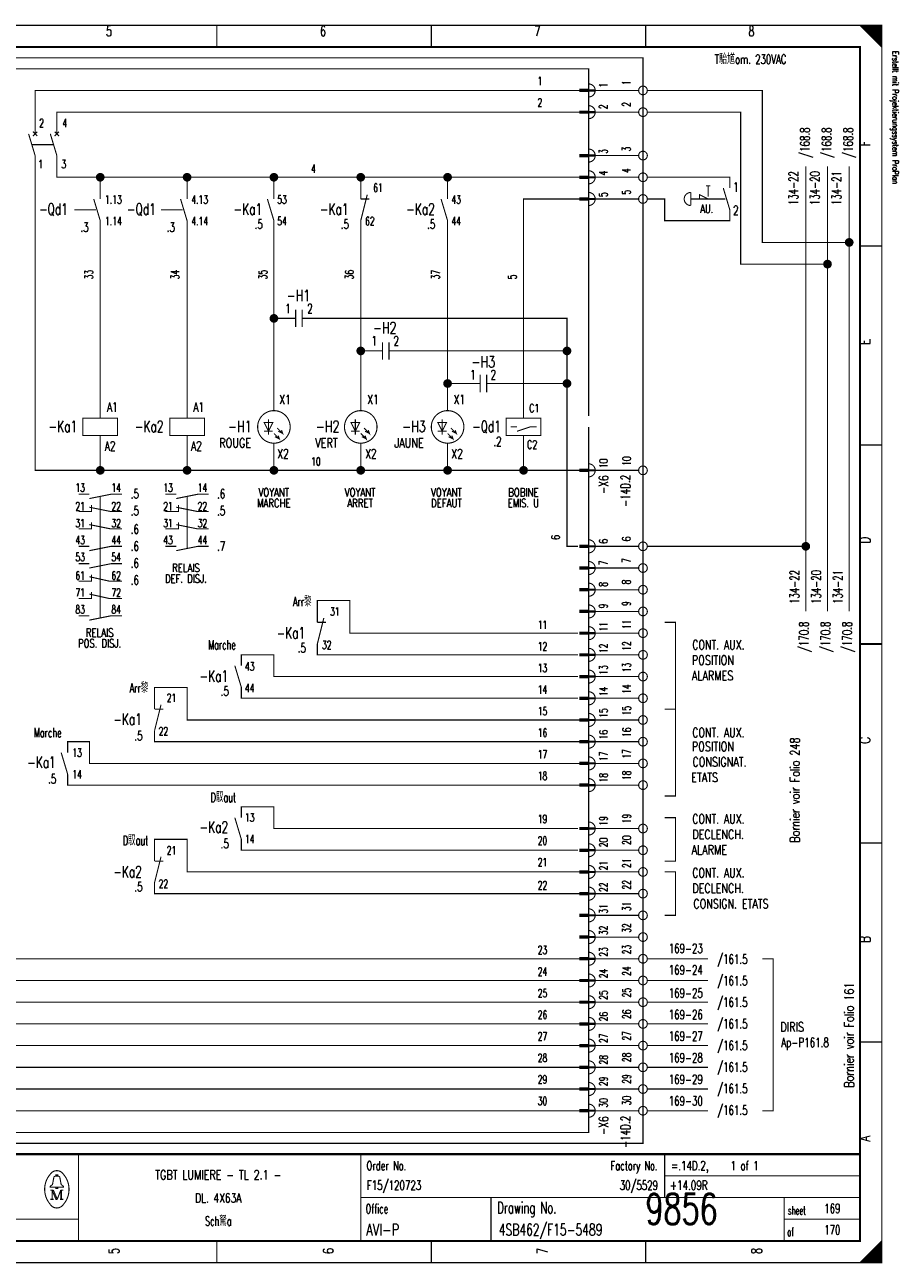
# Model space of a CAD drawing. Header units: centimetres. Extents: x 0 to 491, y -1040 to 69.
# Tile 140 of 181: x 471 to 491, y -640 to -611. Entities that reach past the tile are written whole.
import ezdxf
from ezdxf.enums import TextEntityAlignment as Align

# ---------------------------------------------------------------- set-up
doc = ezdxf.new("R2010")
doc.units = ezdxf.units.CM
doc.header["$MEASUREMENT"] = 0
doc.linetypes.add('GESTRICHELT', pattern=[3.75, 3, -0.75])
doc.layers.get('0').update_dxf_attribs({"color": 9, "linetype": 'CONTINUOUS'})
doc.layers.add('0L', color=7, linetype='CONTINUOUS')
doc.styles.get("Standard").update_dxf_attribs({"font": 'romans.shx', "bigfont": 'TXT.shx'})

# ---------------------------------------------------------------- blocks, each defined once
blk = doc.blocks.new('BCIRCLE_FILLED')
at = {"color": 0, "linetype": 'Continuous', "const_width": 1, "flags": 128}
blk.add_lwpolyline([(0.5, 0, 1), (-0.5, 0, 1)], format="xyb", close=True, dxfattribs=at)

msp = doc.modelspace()

# ---------------------------------------------------------------- linework, layer by layer
at = {"color": 0, "const_width": 0.025, "flags": 128}
for points in [[(450, -625.75), (450, -611.5), (490.5, -611.5), (490.5, -640), (450, -640), (450, -625.75)], [(490, -611.5), (490.5, -612), (490.475, -611.975), (490.475, -611.5), (490.45, -611.5), (490.45, -611.95), (490.425, -611.925), (490.425, -611.5), (490.4, -611.5), (490.4, -611.9), (490.375, -611.875), (490.375, -611.5), (490.35, -611.5), (490.35, -611.85), (490.325, -611.825)], [(490.15, -611.65), (490.15, -611.5), (490.125, -611.5), (490.125, -611.625), (490.1, -611.6), (490.1, -611.5), (490.075, -611.5), (490.075, -611.575), (490.05, -611.55), (490.05, -611.5), (490.025, -611.5), (490.025, -611.525)], [(490.325, -611.825), (490.325, -611.5), (490.3, -611.5), (490.3, -611.8), (490.275, -611.775), (490.275, -611.5), (490.25, -611.5), (490.25, -611.75), (490.225, -611.725), (490.225, -611.5), (490.2, -611.5), (490.2, -611.7), (490.175, -611.675), (490.175, -611.5), (490.15, -611.5)], [(471, -614), (471, -613), (483.55, -613)], [(484.9, -613), (483.9, -613)], [(489.75, -616.5), (487.75, -616.5), (487.75, -613), (485.1, -613)], [(471.5, -614), (471.5, -613.5), (483.55, -613.5)], [(484.9, -613.5), (483.9, -613.5)], [(489.25, -617), (487.25, -617), (487.25, -613.5), (485.1, -613.5)], [(472.5, -621.75), (471, -621.75), (471, -614.5)], [(474.5, -615), (471.5, -615), (471.5, -614.5)], [(484.9, -614.5), (483.9, -614.5)], [(472.5, -615), (472.5, -615.5)], [(474.5, -615.5), (474.5, -615), (476.5, -615)], [(476.5, -615.5), (476.5, -615), (478.5, -615)], [(478.5, -615.5), (478.5, -615), (480.5, -615)], [(480.5, -615.5), (480.5, -615), (483.55, -615)], [(484.9, -615), (483.9, -615)], [(488.75, -625), (488.75, -614.75)], [(489.25, -625), (489.25, -614.75)], [(489.75, -625), (489.75, -614.75)], [(482.25, -620.55), (482.25, -615.5), (483.55, -615.5)], [(484.9, -615.5), (483.9, -615.5)], [(486.3, -615.5), (486.3, -615.4), (486.5, -615.5)], [(472.5, -620.55), (472.5, -616)], [(474.5, -620.55), (474.5, -616)], [(476.5, -620.375), (476.5, -616)], [(478.5, -620.375), (478.5, -616)], [(480.5, -620.375), (480.5, -616)], [(476.7, -618.25), (476.5, -618.25)], [(479.45, -619), (483.25, -619), (483.25, -618.25), (477.45, -618.25)], [(478.7, -619), (478.5, -619)], [(481.7, -619.75), (483.25, -619.75), (483.25, -619)], [(483.55, -634.5), (468.75, -634.5), (468.75, -619.25)], [(483.55, -634), (469.25, -634), (469.25, -619.25)], [(483.55, -633.5), (469.75, -633.5), (469.75, -619.25)], [(483.55, -633), (470.25, -633), (470.25, -619.25)], [(480.95, -619.75), (480.5, -619.75)], [(483.5, -623.5), (483.25, -623.5), (483.25, -619.75)], [(476.475, -620.65), (476.275, -620.65), (476.375, -620.85), (476.475, -620.65)], [(478.475, -620.65), (478.275, -620.65), (478.375, -620.85), (478.475, -620.65)], [(480.475, -620.65), (480.275, -620.65), (480.375, -620.85), (480.475, -620.65)], [(482.25, -620.55), (482.65, -620.55), (482.65, -620.95), (481.85, -620.95), (481.85, -620.55), (482.25, -620.55)], [(474.5, -621.75), (472.5, -621.75), (472.5, -620.95)], [(476.5, -621.75), (474.5, -621.75), (474.5, -620.95)], [(476.5, -620.9), (476.625, -621.025), (476.6, -620.95), (476.625, -621.025), (476.525, -620.975)], [(476.575, -620.775), (476.7, -620.9), (476.675, -620.825), (476.7, -620.9), (476.6, -620.85)], [(478.5, -620.9), (478.625, -621.025), (478.6, -620.95), (478.625, -621.025), (478.525, -620.975)], [(478.575, -620.775), (478.7, -620.9), (478.675, -620.825), (478.7, -620.9), (478.6, -620.85)], [(480.5, -620.9), (480.625, -621.025), (480.6, -620.95), (480.625, -621.025), (480.525, -620.975)], [(480.575, -620.775), (480.7, -620.9), (480.675, -620.825), (480.7, -620.9), (480.6, -620.85)], [(482.1, -620.85), (482.4, -620.75), (482.55, -620.75)], [(483.55, -621.75), (482.25, -621.75), (482.25, -620.95)], [(478.5, -621.75), (476.5, -621.75), (476.5, -621.125)], [(480.5, -621.75), (478.5, -621.75), (478.5, -621.125)], [(482.25, -621.75), (480.5, -621.75), (480.5, -621.125)], [(484.9, -621.75), (483.9, -621.75)], [(472.25, -622.4), (472.75, -622.3), (473, -622.3)], [(474.25, -622.4), (474.75, -622.3), (475, -622.3)], [(483.55, -635), (467.25, -635), (467.25, -622.5), (460.3, -622.5)], [(472, -622.7), (472.3, -622.7), (472.3, -622.55)], [(472.25, -622.6), (472.75, -622.7), (473, -622.7)], [(474, -622.7), (474.3, -622.7), (474.3, -622.55)], [(474.25, -622.6), (474.75, -622.7), (475, -622.7)], [(472, -623.1), (472.3, -623.1), (472.3, -622.95)], [(474, -623.1), (474.3, -623.1), (474.3, -622.95)], [(472.25, -623), (472.75, -623.1), (473, -623.1)], [(474.25, -623), (474.75, -623.1), (475, -623.1)], [(472.25, -623.6), (472.75, -623.5), (473, -623.5)], [(474.25, -623.6), (474.75, -623.5), (475, -623.5)], [(484.9, -623.5), (483.9, -623.5)], [(488.75, -623.5), (485.1, -623.5)], [(472.25, -624), (472.75, -623.9), (473, -623.9)], [(484.9, -624), (483.9, -624)], [(472, -624.3), (472.3, -624.3), (472.3, -624.15)], [(472.25, -624.2), (472.7, -624.3), (473, -624.3)], [(483.55, -635.5), (466.75, -635.5), (466.75, -624.5), (460.8, -624.5)], [(472, -624.7), (472.3, -624.7), (472.3, -624.55)], [(472.25, -624.6), (472.7, -624.7), (473, -624.7)], [(484.9, -624.5), (483.9, -624.5)], [(483.5, -625.5), (478.25, -625.5), (478.25, -624.75), (477.5, -624.75), (477.5, -625.25)], [(472.25, -625.2), (472.75, -625.1), (473, -625.1)], [(484.9, -625), (483.9, -625)], [(485.5, -627.25), (485.75, -627.25), (485.75, -625.25), (485.5, -625.25)], [(484.9, -625.5), (483.9, -625.5)], [(483.5, -626), (477.5, -626), (477.5, -625.75)], [(483.5, -626.5), (476.5, -626.5), (476.5, -626), (475.75, -626), (475.75, -626.25)], [(484.9, -626), (483.9, -626)], [(483.55, -636), (466.25, -636), (466.25, -626.5), (461.3, -626.5)], [(484.9, -626.5), (483.9, -626.5)], [(483.55, -627.5), (474.5, -627.5), (474.5, -626.75), (473.75, -626.75), (473.75, -627.25)], [(483.5, -627), (475.75, -627), (475.75, -626.75)], [(484.9, -627), (483.9, -627)], [(485.5, -627.25), (485.75, -627.25), (485.75, -629.25), (485.5, -629.25)], [(484.9, -627.5), (483.9, -627.5)], [(483.55, -628), (473.75, -628), (473.75, -627.75)], [(483.55, -636.5), (465.75, -636.5), (465.75, -628), (462.5, -628)], [(483.55, -628.5), (472.25, -628.5), (472.25, -628), (471.75, -628), (471.75, -628.25)], [(484.9, -628), (483.9, -628)], [(484.9, -628.5), (483.9, -628.5)], [(483.55, -629), (471.75, -629), (471.75, -628.75)], [(484.9, -629), (483.9, -629)], [(483.5, -630), (476.5, -630), (476.5, -629.5), (475.75, -629.5), (475.75, -629.75)], [(485.5, -629.75), (485.75, -629.75), (485.75, -630.75), (485.5, -630.75)], [(484.9, -630), (483.9, -630)], [(483.55, -631), (474.5, -631), (474.5, -630.25), (473.75, -630.25), (473.75, -630.75)], [(483.5, -630.5), (475.75, -630.5), (475.75, -630.25)], [(484.9, -630.5), (483.9, -630.5)], [(483.55, -631.5), (473.75, -631.5), (473.75, -631.25)], [(484.9, -631), (483.9, -631)], [(485.5, -631), (485.75, -631), (485.75, -632), (485.5, -632)], [(484.9, -631.5), (483.9, -631.5)], [(484.9, -632), (483.9, -632)], [(484.9, -632.5), (483.9, -632.5)], [(484.9, -633), (483.9, -633)], [(486.5, -633), (485.1, -633)], [(487.75, -633), (488, -633), (488, -636.5), (487.75, -636.5)], [(484.9, -633.5), (483.9, -633.5)], [(486.5, -633.5), (485.1, -633.5)], [(484.9, -634), (483.9, -634)], [(486.5, -634), (485.1, -634)], [(484.9, -634.5), (483.9, -634.5)], [(486.5, -634.5), (485.1, -634.5)], [(484.9, -635), (483.9, -635)], [(486.5, -635), (485.1, -635)], [(484.9, -635.5), (483.9, -635.5)], [(486.5, -635.5), (485.1, -635.5)], [(484.9, -636), (483.9, -636)], [(486.5, -636), (485.1, -636)], [(484.9, -636.5), (483.9, -636.5)], [(486.5, -636.5), (485.1, -636.5)], [(471.48, -638.26), (471.35, -638.26), (471.35, -638.24), (471.4, -638.2), (471.43, -638.04)], [(471.48, -638.01), (471.48, -637.98), (471.52, -637.98), (471.52, -638.01)], [(471.52, -638.26), (471.65, -638.26), (471.65, -638.24), (471.6, -638.2), (471.57, -638.04)], [(471.39, -638.33), (471.39, -638.54), (471.35, -638.54)], [(471.39, -638.33), (471.48, -638.54), (471.51, -638.54)], [(490.475, -639.525), (490.475, -640), (490.45, -640), (490.45, -639.55), (490.425, -639.575), (490.425, -640), (490.4, -640), (490.4, -639.6), (490.375, -639.625), (490.375, -640), (490.35, -640), (490.35, -639.65), (490.325, -639.675), (490.325, -640), (490.3, -640)], [(490.3, -640), (490.3, -639.7), (490.275, -639.725), (490.275, -640), (490.25, -640), (490.25, -639.75), (490.225, -639.775), (490.225, -640), (490.2, -640), (490.2, -639.8), (490.175, -639.825), (490.175, -640), (490.15, -640), (490.15, -639.85), (490.125, -639.875)], [(490.125, -639.875), (490.125, -640), (490.1, -640), (490.1, -639.9), (490.075, -639.925), (490.075, -640), (490.05, -640), (490.05, -639.95), (490.025, -639.975), (490.025, -640)]]:
    msp.add_lwpolyline(points, dxfattribs=at)
at = {"color": 0, "flags": 128}
for points, const_width in [([(450, -611.5), (490.5, -611.5), (490.5, -640), (450, -640)], 0.025), ([(450.5, -612), (490, -612), (490, -639.5), (450.5, -639.5)], 0.05), ([(450.5, -612), (490, -612), (490, -639.5), (450.5, -639.5)], 0.025), ([(483.75, -613.025), (483.55, -613.025), (483.55, -612.975), (483.75, -612.975)], 0.025), ([(483.75, -613.525), (483.55, -613.525), (483.55, -613.475), (483.75, -613.475)], 0.025), ([(483.75, -614.525), (483.55, -614.525), (483.55, -614.475), (483.75, -614.475)], 0.025), ([(483.75, -615.025), (483.55, -615.025), (483.55, -614.975), (483.75, -614.975)], 0.025), ([(483.75, -615.525), (483.55, -615.525), (483.55, -615.475), (483.75, -615.475)], 0.025), ([(472.1, -620.95), (472.9, -620.95), (472.9, -620.55), (472.1, -620.55)], 0.025), ([(474.1, -620.95), (474.9, -620.95), (474.9, -620.55), (474.1, -620.55)], 0.025), ([(483.75, -621.775), (483.55, -621.775), (483.55, -621.725), (483.75, -621.725)], 0.025), ([(483.75, -623.525), (483.55, -623.525), (483.55, -623.475), (483.75, -623.475)], 0.025), ([(483.75, -624.025), (483.55, -624.025), (483.55, -623.975), (483.75, -623.975)], 0.025), ([(483.75, -624.525), (483.55, -624.525), (483.55, -624.475), (483.75, -624.475)], 0.025), ([(483.75, -625.025), (483.55, -625.025), (483.55, -624.975), (483.75, -624.975)], 0.025), ([(483.75, -625.525), (483.55, -625.525), (483.55, -625.475), (483.75, -625.475)], 0.025), ([(483.75, -626.025), (483.55, -626.025), (483.55, -625.975), (483.75, -625.975)], 0.025), ([(483.75, -626.525), (483.55, -626.525), (483.55, -626.475), (483.75, -626.475)], 0.025), ([(483.75, -627.025), (483.55, -627.025), (483.55, -626.975), (483.75, -626.975)], 0.025), ([(483.75, -627.525), (483.55, -627.525), (483.55, -627.475), (483.75, -627.475)], 0.025), ([(483.75, -628.025), (483.55, -628.025), (483.55, -627.975), (483.75, -627.975)], 0.025), ([(483.75, -628.525), (483.55, -628.525), (483.55, -628.475), (483.75, -628.475)], 0.025), ([(483.75, -629.025), (483.55, -629.025), (483.55, -628.975), (483.75, -628.975)], 0.025), ([(483.75, -630.025), (483.55, -630.025), (483.55, -629.975), (483.75, -629.975)], 0.025), ([(483.75, -630.525), (483.55, -630.525), (483.55, -630.475), (483.75, -630.475)], 0.025), ([(483.75, -631.025), (483.55, -631.025), (483.55, -630.975), (483.75, -630.975)], 0.025), ([(483.75, -631.525), (483.55, -631.525), (483.55, -631.475), (483.75, -631.475)], 0.025), ([(483.75, -632.025), (483.55, -632.025), (483.55, -631.975), (483.75, -631.975)], 0.025), ([(483.75, -632.525), (483.55, -632.525), (483.55, -632.475), (483.75, -632.475)], 0.025), ([(483.75, -633.025), (483.55, -633.025), (483.55, -632.975), (483.75, -632.975)], 0.025), ([(483.75, -633.525), (483.55, -633.525), (483.55, -633.475), (483.75, -633.475)], 0.025), ([(483.75, -634.025), (483.55, -634.025), (483.55, -633.975), (483.75, -633.975)], 0.025), ([(483.75, -634.525), (483.55, -634.525), (483.55, -634.475), (483.75, -634.475)], 0.025), ([(483.75, -635.025), (483.55, -635.025), (483.55, -634.975), (483.75, -634.975)], 0.025), ([(483.75, -635.525), (483.55, -635.525), (483.55, -635.475), (483.75, -635.475)], 0.025), ([(483.75, -636.025), (483.55, -636.025), (483.55, -635.975), (483.75, -635.975)], 0.025), ([(483.75, -636.525), (483.55, -636.525), (483.55, -636.475), (483.75, -636.475)], 0.025), ([(471.48, -638.26), (471.52, -638.26), (471.52, -638.29), (471.48, -638.29)], 0.025)]:
    msp.add_lwpolyline(points, close=True, dxfattribs=dict(at, const_width=const_width))
at = {"color": 0}
for points, const_width in [([(475.188, -611.5), (475.188, -612)], 0.025), ([(480.125, -611.5), (480.125, -612)], 0.025), ([(485.062, -611.5), (485.062, -612)], 0.025), ([(483.55, -613), (483.75, -613)], 0.025), ([(483.55, -613.5), (483.75, -613.5)], 0.025), ([(470.85, -614), (471, -614.5)], 0.025), ([(471.05, -613.95), (470.95, -614.05)], 0.025), ([(470.95, -613.95), (471.05, -614.05)], 0.025), ([(471.35, -614), (471.5, -614.5)], 0.025), ([(471.55, -613.95), (471.45, -614.05)], 0.025), ([(471.45, -613.95), (471.55, -614.05)], 0.025), ([(483.55, -614.5), (483.75, -614.5)], 0.025), ([(483.55, -615), (483.75, -615)], 0.025), ([(486.45, -615.2), (486.55, -615.2)], 0.025), ([(486.85, -615.25), (487, -615.75)], 0.025), ([(472.35, -615.5), (472.5, -616)], 0.025), ([(474.35, -615.5), (474.5, -616)], 0.025), ([(476.35, -615.5), (476.5, -616)], 0.025), ([(478.65, -615.4), (478.5, -616)], 0.025), ([(478.5, -615.5), (478.7, -615.5)], 0.025), ([(480.35, -615.5), (480.5, -616)], 0.025), ([(483.55, -615.5), (483.75, -615.5)], 0.025), ([(486.1, -615.35), (486.1, -615.65)], 0.025), ([(490.5, -616.583), (490, -616.583)], 0.025), ([(477, -618.05), (477, -618.45)], 0.025), ([(477.15, -618.05), (477.15, -618.45)], 0.025), ([(477, -618.25), (476.7, -618.25)], 0.025), ([(477.15, -618.25), (477.45, -618.25)], 0.025), ([(479, -619), (478.7, -619)], 0.025), ([(479, -618.8), (479, -619.2)], 0.025), ([(479.15, -618.8), (479.15, -619.2)], 0.025), ([(479.15, -619), (479.45, -619)], 0.025), ([(481.25, -619.55), (481.25, -619.95)], 0.025), ([(481.4, -619.55), (481.4, -619.95)], 0.025), ([(481.25, -619.75), (480.95, -619.75)], 0.025), ([(481.4, -619.75), (481.7, -619.75)], 0.025), ([(476.375, -620.575), (476.375, -620.925)], 0.025), ([(478.375, -620.575), (478.375, -620.925)], 0.025), ([(480.375, -620.575), (480.375, -620.925)], 0.025), ([(476.275, -620.85), (476.475, -620.85)], 0.025), ([(478.275, -620.85), (478.475, -620.85)], 0.025), ([(480.275, -620.85), (480.475, -620.85)], 0.025), ([(481.95, -620.75), (482.1, -620.75)], 0.025), ([(490.5, -621.167), (490, -621.167)], 0.025), ([(483.55, -621.75), (483.75, -621.75)], 0.025), ([(472, -622.3), (472.25, -622.3)], 0.025), ([(474, -622.3), (474.25, -622.3)], 0.025), ([(472, -623.5), (472.25, -623.5)], 0.025), ([(474, -623.5), (474.25, -623.5)], 0.025), ([(483.55, -623.5), (483.75, -623.5)], 0.025), ([(472, -623.9), (472.25, -623.9)], 0.025), ([(483.55, -624), (483.75, -624)], 0.025), ([(483.55, -624.5), (483.75, -624.5)], 0.025), ([(472, -625.1), (472.25, -625.1)], 0.025), ([(477.65, -625.15), (477.5, -625.75)], 0.025), ([(477.5, -625.25), (477.7, -625.25)], 0.025), ([(483.55, -625), (483.75, -625)], 0.025), ([(483.55, -625.5), (483.75, -625.5)], 0.025), ([(490, -625.75), (490.5, -625.75)], 0.05), ([(490.5, -625.75), (490, -625.75)], 0.025), ([(483.55, -626), (483.75, -626)], 0.025), ([(475.6, -626.25), (475.75, -626.75)], 0.025), ([(483.55, -626.5), (483.75, -626.5)], 0.025), ([(473.9, -627.15), (473.75, -627.75)], 0.025), ([(473.75, -627.25), (473.95, -627.25)], 0.025), ([(483.55, -627), (483.75, -627)], 0.025), ([(483.55, -627.5), (483.75, -627.5)], 0.025), ([(483.55, -628), (483.75, -628)], 0.025), ([(471.6, -628.25), (471.75, -628.75)], 0.025), ([(483.55, -628.5), (483.75, -628.5)], 0.025), ([(483.55, -629), (483.75, -629)], 0.025), ([(475.6, -629.75), (475.75, -630.25)], 0.025), ([(483.55, -630), (483.75, -630)], 0.025), ([(490.5, -630.333), (490, -630.333)], 0.025), ([(473.9, -630.65), (473.75, -631.25)], 0.025), ([(483.55, -630.5), (483.75, -630.5)], 0.025), ([(473.75, -630.75), (473.95, -630.75)], 0.025), ([(483.55, -631), (483.75, -631)], 0.025), ([(483.55, -631.5), (483.75, -631.5)], 0.025), ([(483.55, -632), (483.75, -632)], 0.025), ([(483.55, -632.5), (483.75, -632.5)], 0.025), ([(483.55, -633), (483.75, -633)], 0.025), ([(483.55, -633.5), (483.75, -633.5)], 0.025), ([(483.55, -634), (483.75, -634)], 0.025), ([(483.55, -634.5), (483.75, -634.5)], 0.025), ([(490.5, -634.917), (490, -634.917)], 0.025), ([(483.55, -635), (483.75, -635)], 0.025), ([(483.55, -635.5), (483.75, -635.5)], 0.025), ([(483.55, -636), (483.75, -636)], 0.025), ([(483.55, -636.5), (483.75, -636.5)], 0.025), ([(490, -637.5), (450.5, -637.5)], 0.05), ([(472, -637.5), (472, -639.5)], 0.025), ([(478.5, -637.5), (478.5, -639.5)], 0.025), ([(485.5, -637.5), (485.5, -638.5)], 0.025), ([(471.46, -638.01), (471.55, -638.01)], 0.025), ([(485.5, -638), (490, -638)], 0.025), ([(471.35, -638.33), (471.42, -638.33)], 0.025), ([(471.42, -638.33), (471.51, -638.54)], 0.025), ([(471.51, -638.54), (471.59, -638.33)], 0.025), ([(471.59, -638.54), (471.59, -638.33)], 0.025), ([(471.59, -638.33), (471.65, -638.33)], 0.025), ([(471.61, -638.33), (471.61, -638.54)], 0.025), ([(471.39, -638.54), (471.43, -638.54)], 0.025), ([(471.65, -638.54), (471.57, -638.54)], 0.025), ([(478.5, -638.5), (490, -638.5)], 0.025), ([(481.5, -638.5), (481.5, -639.5)], 0.025), ([(488.25, -638.5), (488.25, -639.5)], 0.025), ([(450.5, -639), (472, -639)], 0.025), ([(488.25, -639), (490, -639)], 0.025), ([(475.188, -640), (475.188, -639.5)], 0.025), ([(480.125, -640), (480.125, -639.5)], 0.025), ([(485.062, -640), (485.062, -639.5)], 0.025), ([(490.5, -639.5), (490, -640)], 0.025)]:
    msp.add_lwpolyline(points, dxfattribs=dict(at, const_width=const_width))
at = {"color": 0, "linetype": 'GESTRICHELT', "const_width": 0.025, "flags": 128}
for points in [[(456.75, -612.25), (485, -612.25), (485, -637.25), (462.5, -637.25), (462.5, -633.5), (456.75, -633.5), (456.75, -612.25)], [(457, -615), (465, -615), (465, -612.5), (483.75, -612.5), (483.75, -617.5)], [(483.75, -620.75), (483.75, -637), (465, -637), (465, -631.75), (457, -631.75), (457, -615)], [(487, -615.25), (487, -615), (485.1, -615)], [(487, -615.75), (487, -616), (485.5, -616), (485.5, -615.5), (485.1, -615.5)]]:
    msp.add_lwpolyline(points, dxfattribs=at)
at = {"color": 0, "const_width": 0.025, "flags": 128}
for points in [[(483.75, -613.15, 1), (483.75, -612.85, 1)], [(483.75, -613.65, 1), (483.75, -613.35, 1)], [(483.75, -614.65, 1), (483.75, -614.35, 1)], [(483.75, -615.15, 1), (483.75, -614.85, 1)], [(483.75, -615.65, 1), (483.75, -615.35, 1)], [(486.1, -615.35, 1), (486.1, -615.65, 1)], [(483.75, -621.9, 1), (483.75, -621.6, 1)], [(483.75, -623.65, 1), (483.75, -623.35, 1)], [(483.75, -624.15, 1), (483.75, -623.85, 1)], [(483.75, -624.65, 1), (483.75, -624.35, 1)], [(483.75, -625.15, 1), (483.75, -624.85, 1)], [(483.75, -625.65, 1), (483.75, -625.35, 1)], [(483.75, -626.15, 1), (483.75, -625.85, 1)], [(483.75, -626.65, 1), (483.75, -626.35, 1)], [(483.75, -627.15, 1), (483.75, -626.85, 1)], [(483.75, -627.65, 1), (483.75, -627.35, 1)], [(483.75, -628.15, 1), (483.75, -627.85, 1)], [(483.75, -628.65, 1), (483.75, -628.35, 1)], [(483.75, -629.15, 1), (483.75, -628.85, 1)], [(483.75, -630.15, 1), (483.75, -629.85, 1)], [(483.75, -630.65, 1), (483.75, -630.35, 1)], [(483.75, -631.15, 1), (483.75, -630.85, 1)], [(483.75, -631.65, 1), (483.75, -631.35, 1)], [(483.75, -632.15, 1), (483.75, -631.85, 1)], [(483.75, -632.65, 1), (483.75, -632.35, 1)], [(483.75, -633.15, 1), (483.75, -632.85, 1)], [(483.75, -633.65, 1), (483.75, -633.35, 1)], [(483.75, -634.15, 1), (483.75, -633.85, 1)], [(483.75, -634.65, 1), (483.75, -634.35, 1)], [(483.75, -635.15, 1), (483.75, -634.85, 1)], [(483.75, -635.65, 1), (483.75, -635.35, 1)], [(483.75, -636.15, 1), (483.75, -635.85, 1)], [(483.75, -636.65, 1), (483.75, -636.35, 1)], [(471.35, -637.961, 0.373815), (471.349, -638.657, 0.373815)], [(471.649, -637.96, 0.530775), (471.351, -637.959, 0.530775)], [(471.46, -638.01, 0.414214), (471.43, -638.04, 0.414214)], [(471.57, -638.04, 0.414214), (471.54, -638.01, 0.414214)], [(471.65, -638.66, 0.378582), (471.646, -637.956, 0.378582)], [(471.35, -638.66, 0.532213), (471.649, -638.661, 0.532213)]]:
    msp.add_lwpolyline(points, format="xyb", dxfattribs=at)
for points in [[(485.1, -613, 1), (484.9, -613, 1)], [(485.1, -613.5, 1), (484.9, -613.5, 1)], [(485.1, -614.5, 1), (484.9, -614.5, 1)], [(485.1, -615, 1), (484.9, -615, 1)], [(485.1, -615.5, 1), (484.9, -615.5, 1)], [(476.875, -620.75, 1), (476.125, -620.75, 1)], [(478.875, -620.75, 1), (478.125, -620.75, 1)], [(480.875, -620.75, 1), (480.125, -620.75, 1)], [(485.1, -621.75, 1), (484.9, -621.75, 1)], [(485.1, -623.5, 1), (484.9, -623.5, 1)], [(485.1, -624, 1), (484.9, -624, 1)], [(485.1, -624.5, 1), (484.9, -624.5, 1)], [(485.1, -625, 1), (484.9, -625, 1)], [(485.1, -625.5, 1), (484.9, -625.5, 1)], [(485.1, -626, 1), (484.9, -626, 1)], [(485.1, -626.5, 1), (484.9, -626.5, 1)], [(485.1, -627, 1), (484.9, -627, 1)], [(485.1, -627.5, 1), (484.9, -627.5, 1)], [(485.1, -628, 1), (484.9, -628, 1)], [(485.1, -628.5, 1), (484.9, -628.5, 1)], [(485.1, -629, 1), (484.9, -629, 1)], [(485.1, -630, 1), (484.9, -630, 1)], [(485.1, -630.5, 1), (484.9, -630.5, 1)], [(485.1, -631, 1), (484.9, -631, 1)], [(485.1, -631.5, 1), (484.9, -631.5, 1)], [(485.1, -632, 1), (484.9, -632, 1)], [(485.1, -632.5, 1), (484.9, -632.5, 1)], [(485.1, -633, 1), (484.9, -633, 1)], [(485.1, -633.5, 1), (484.9, -633.5, 1)], [(485.1, -634, 1), (484.9, -634, 1)], [(485.1, -634.5, 1), (484.9, -634.5, 1)], [(485.1, -635, 1), (484.9, -635, 1)], [(485.1, -635.5, 1), (484.9, -635.5, 1)], [(485.1, -636, 1), (484.9, -636, 1)], [(485.1, -636.5, 1), (484.9, -636.5, 1)]]:
    msp.add_lwpolyline(points, format="xyb", close=True, dxfattribs=at)
at = {"color": 0, "linetype": 'GESTRICHELT', "const_width": 0.025}
for points in [[(470.925, -614.25), (471.425, -614.25)], [(486.5, -615.2), (486.5, -615.45)], [(486.7, -615.5), (486.1, -615.5)], [(486.4, -615.5), (486.9, -615.5)], [(471.9, -615.75), (472.4, -615.75)], [(473.9, -615.75), (474.4, -615.75)], [(483.75, -620.5), (483.75, -617)], [(472.5, -623.55), (472.5, -622.35)], [(474.5, -623.55), (474.5, -622.35)], [(472.5, -625.15), (472.5, -623.1)]]:
    msp.add_lwpolyline(points, dxfattribs=at)
at = {"layer": '0L', "color": 0}
for points in [[(483.895, -612.975), (483.755, -612.975), (483.895, -613.025), (483.755, -613.025)], [(483.895, -613.475), (483.755, -613.475), (483.895, -613.525), (483.755, -613.525)], [(483.895, -614.475), (483.755, -614.475), (483.895, -614.525), (483.755, -614.525)], [(483.895, -614.975), (483.755, -614.975), (483.895, -615.025), (483.755, -615.025)], [(483.895, -615.475), (483.755, -615.475), (483.895, -615.525), (483.755, -615.525)], [(483.895, -621.725), (483.755, -621.725), (483.895, -621.775), (483.755, -621.775)], [(483.895, -623.475), (483.755, -623.475), (483.895, -623.525), (483.755, -623.525)], [(483.895, -623.975), (483.755, -623.975), (483.895, -624.025), (483.755, -624.025)], [(483.895, -624.475), (483.755, -624.475), (483.895, -624.525), (483.755, -624.525)], [(483.895, -624.975), (483.755, -624.975), (483.895, -625.025), (483.755, -625.025)], [(483.895, -625.475), (483.755, -625.475), (483.895, -625.525), (483.755, -625.525)], [(483.895, -625.975), (483.755, -625.975), (483.895, -626.025), (483.755, -626.025)], [(483.895, -626.475), (483.755, -626.475), (483.895, -626.525), (483.755, -626.525)], [(483.895, -626.975), (483.755, -626.975), (483.895, -627.025), (483.755, -627.025)], [(483.895, -627.475), (483.755, -627.475), (483.895, -627.525), (483.755, -627.525)], [(483.895, -627.975), (483.755, -627.975), (483.895, -628.025), (483.755, -628.025)], [(483.895, -628.475), (483.755, -628.475), (483.895, -628.525), (483.755, -628.525)], [(483.895, -628.975), (483.755, -628.975), (483.895, -629.025), (483.755, -629.025)], [(483.895, -629.975), (483.755, -629.975), (483.895, -630.025), (483.755, -630.025)], [(483.895, -630.475), (483.755, -630.475), (483.895, -630.525), (483.755, -630.525)], [(483.895, -630.975), (483.755, -630.975), (483.895, -631.025), (483.755, -631.025)], [(483.895, -631.475), (483.755, -631.475), (483.895, -631.525), (483.755, -631.525)], [(483.895, -631.975), (483.755, -631.975), (483.895, -632.025), (483.755, -632.025)], [(483.895, -632.475), (483.755, -632.475), (483.895, -632.525), (483.755, -632.525)], [(483.895, -632.975), (483.755, -632.975), (483.895, -633.025), (483.755, -633.025)], [(483.895, -633.475), (483.755, -633.475), (483.895, -633.525), (483.755, -633.525)], [(483.895, -633.975), (483.755, -633.975), (483.895, -634.025), (483.755, -634.025)], [(483.895, -634.475), (483.755, -634.475), (483.895, -634.525), (483.755, -634.525)], [(483.895, -634.975), (483.755, -634.975), (483.895, -635.025), (483.755, -635.025)], [(483.895, -635.475), (483.755, -635.475), (483.895, -635.525), (483.755, -635.525)], [(483.895, -635.975), (483.755, -635.975), (483.895, -636.025), (483.755, -636.025)], [(483.895, -636.475), (483.755, -636.475), (483.895, -636.525), (483.755, -636.525)]]:
    msp.add_solid(points, dxfattribs=at)

# ---------------------------------------------------------------- block references
at = {"color": 0, "xscale": 0.1, "yscale": 0.1, "zscale": 0.1}
for p in [(472.5, -615), (474.5, -615), (476.5, -615), (478.5, -615), (480.5, -615), (489.75, -616.5), (489.25, -617), (476.5, -618.25), (478.5, -619), (483.25, -619), (480.5, -619.75), (483.25, -619.75), (472.5, -621.75), (474.5, -621.75), (476.5, -621.75), (478.5, -621.75), (480.5, -621.75), (482.25, -621.75), (488.75, -623.5)]:
    msp.add_blockref('BCIRCLE_FILLED', p, dxfattribs=at)

# ---------------------------------------------------------------- texts
at = {"color": 0}
for s, height, width, p in [('5', 0.238, 0.672, (472.699, -611.514)), ('6', 0.238, 0.672, (477.632, -611.514)), ('7', 0.238, 0.672, (482.566, -611.514)), ('8', 0.238, 0.672, (487.499, -611.514)), ('AU.', 0.1905, 0.738667, (486.47, -615.631)), ('-H1', 0.2619, 0.709333, (477.064, -617.59)), ('-H2', 0.2619, 0.709333, (479.052, -618.336)), ('-H3', 0.2619, 0.709333, (481.323, -619.117)), ('MARCHE', 0.1905, 0.76, (476.497, -622.41)), ('VOYANT', 0.1905, 0.76, (476.497, -622.162)), ('VOYANT', 0.1905, 0.76, (478.484, -622.162)), ('ARRET', 0.1905, 0.76, (478.484, -622.41)), ('VOYANT', 0.1905, 0.76, (480.472, -622.162)), ('DEFAUT', 0.1905, 0.76, (480.472, -622.41)), ('BOBINE', 0.1905, 0.76, (482.246, -622.162)), ('EMIS. U', 0.1905, 0.741714, (482.246, -622.41)), ('RELAIS', 0.1905, 0.76, (474.474, -623.901)), ('DEF. DISJ.', 0.1905, 0.7408, (474.474, -624.149)), ('RELAIS', 0.1905, 0.76, (472.486, -625.392)), ('POS. DISJ.', 0.1905, 0.7408, (472.486, -625.64)), ('TGBT LUMIERE - TL 2.1 -', 0.21431, 0.754667, (475.219, -637.87)), ('DL. 4X63A', 0.2143, 0.716444, (475.219, -638.403)), ('Sch駑a', 0.2143, 0.626667, (475.219, -638.935))]:
    msp.add_text(s, height=height, dxfattribs=dict(at, width=width)).set_placement(p, align=Align.TOP_CENTER)
for s, height, width, p in [('T駘馗om. 230VAC', 0.21431, 0.669867, (486.652, -612.174)), ('1', 0.191, 0.672, (482.571, -612.685)), ('2', 0.191, 0.672, (482.571, -613.182)), ('1', 0.191, 0.672, (471.071, -614.602)), ('3', 0.191, 0.672, (471.604, -614.602)), ('4', 0.191, 0.672, (477.353, -614.708)), ('1', 0.214, 0.672, (487.078, -615.12)), ('1.13', 0.1905, 0.678, (472.61, -615.418)), ('4.13', 0.1905, 0.678, (474.597, -615.418)), ('53', 0.1905, 0.672, (476.577, -615.418)), ('43', 0.1905, 0.672, (480.588, -615.418)), ('2', 0.214, 0.672, (487.078, -615.653)), ('1.14', 0.1905, 0.678, (472.61, -615.915)), ('4.14', 0.1905, 0.678, (474.597, -615.915)), ('54', 0.1905, 0.672, (476.577, -615.915)), ('62', 0.1905, 0.672, (478.601, -615.915)), ('44', 0.1905, 0.672, (480.588, -615.915)), ('A2', 0.2143, 0.716, (472.604, -621.083)), ('A2', 0.2143, 0.716, (474.591, -621.083)), ('X2', 0.2143, 0.716, (476.579, -621.26)), ('X2', 0.2143, 0.716, (478.602, -621.26)), ('X2', 0.2143, 0.716, (480.589, -621.26)), ('C2', 0.1905, 0.716, (482.328, -621.062)), ('10', 0.1905, 0.672, (477.358, -621.452)), ('13', 0.1905, 0.672, (471.928, -622.055)), ('13', 0.1905, 0.672, (473.951, -622.055)), ('.5', 0.2143, 0.684, (473.203, -622.183)), ('.5', 0.2143, 0.684, (473.203, -622.183)), ('.6', 0.2143, 0.684, (475.191, -622.183)), ('.6', 0.2143, 0.684, (475.191, -622.183)), ('21', 0.1905, 0.672, (471.928, -622.481)), ('.5', 0.2143, 0.684, (473.203, -622.573)), ('.5', 0.2143, 0.684, (473.203, -622.573)), ('21', 0.1905, 0.672, (473.951, -622.481)), ('.5', 0.2143, 0.684, (475.191, -622.573)), ('.5', 0.2143, 0.684, (475.191, -622.573)), ('31', 0.1905, 0.672, (471.928, -622.872)), ('31', 0.1905, 0.672, (473.951, -622.872)), ('43', 0.1905, 0.672, (471.928, -623.262)), ('.6', 0.2143, 0.684, (473.203, -622.999)), ('.6', 0.2143, 0.684, (473.203, -622.999)), ('43', 0.1905, 0.672, (473.951, -623.262)), ('.6', 0.2143, 0.684, (473.203, -623.39)), ('.6', 0.2143, 0.684, (473.203, -623.39)), ('.7', 0.2143, 0.684, (475.191, -623.39)), ('.7', 0.2143, 0.684, (475.191, -623.39)), ('53', 0.1905, 0.672, (471.928, -623.652)), ('.6', 0.2143, 0.684, (473.203, -623.78)), ('.6', 0.2143, 0.684, (473.203, -623.78)), ('61', 0.1905, 0.672, (471.928, -624.078)), ('.6', 0.2143, 0.684, (473.203, -624.171)), ('.6', 0.2143, 0.684, (473.203, -624.171)), ('71', 0.1905, 0.672, (471.928, -624.469)), ('83', 0.1905, 0.672, (471.928, -624.859)), ('11', 0.1905, 0.672, (482.576, -625.214)), ('32', 0.1905, 0.672, (477.607, -625.675)), ('12', 0.1905, 0.672, (482.576, -625.711)), ('CONT. AUX.', 0.2143, 0.7408, (486.135, -625.661)), ('POSITION', 0.2143, 0.76, (486.125, -626.016)), ('43', 0.1905, 0.672, (475.832, -626.172)), ('13', 0.1905, 0.672, (482.576, -626.208)), ('ALARMES', 0.2143, 0.76, (486.125, -626.371)), ('44', 0.1905, 0.672, (475.832, -626.669)), ('14', 0.1905, 0.672, (482.576, -626.705)), ('15', 0.1905, 0.672, (482.576, -627.202)), ('22', 0.1905, 0.672, (473.845, -627.663)), ('16', 0.1905, 0.672, (482.576, -627.699)), ('CONT. AUX.', 0.2143, 0.7408, (486.135, -627.684)), ('POSITION', 0.2143, 0.76, (486.125, -628.004)), ('13', 0.1905, 0.672, (471.857, -628.16)), ('17', 0.1905, 0.672, (482.576, -628.195)), ('CONSIGNAT.', 0.2143, 0.7536, (486.14, -628.359)), ('14', 0.1905, 0.672, (471.857, -628.657)), ('18', 0.1905, 0.672, (482.576, -628.692)), ('ETATS', 0.2143, 0.76, (486.11, -628.714)), ('13', 0.1905, 0.672, (475.832, -629.651)), ('19', 0.1905, 0.672, (482.576, -629.686)), ('CONT. AUX.', 0.2143, 0.7408, (486.135, -629.672)), ('DECLENCH.', 0.2143, 0.752889, (486.137, -630.027)), ('14', 0.1905, 0.672, (475.832, -630.147)), ('20', 0.1905, 0.672, (482.576, -630.183)), ('ALARME', 0.2143, 0.76, (486.119, -630.382)), ('21', 0.1905, 0.672, (482.576, -630.68)), ('CONT. AUX.', 0.2143, 0.7408, (486.135, -630.914)), ('22', 0.1905, 0.672, (473.845, -631.177)), ('22', 0.1905, 0.672, (482.576, -631.212)), ('DECLENCH.', 0.2143, 0.752889, (486.137, -631.269)), ('CONSIGN. ETATS', 0.21431, 0.750857, (486.161, -631.624)), ('23', 0.1905, 0.672, (482.576, -632.703)), ('/161.5', 0.2143, 0.68, (486.708, -632.902)), ('24', 0.1905, 0.672, (482.576, -633.2)), ('/161.5', 0.2143, 0.68, (486.708, -633.399)), ('25', 0.1905, 0.672, (482.576, -633.697)), ('/161.5', 0.2143, 0.68, (486.708, -633.895)), ('26', 0.1905, 0.672, (482.576, -634.194)), ('/161.5', 0.2143, 0.68, (486.708, -634.392)), ('DIRIS', 0.2143, 0.76, (488.164, -634.463)), ('27', 0.1905, 0.672, (482.576, -634.69)), ('/161.5', 0.2143, 0.68, (486.708, -634.889)), ('Ap-P161.8', 0.2143, 0.688889, (488.181, -634.818)), ('28', 0.1905, 0.672, (482.576, -635.187)), ('/161.5', 0.2143, 0.68, (486.708, -635.386)), ('29', 0.1905, 0.672, (482.576, -635.684)), ('/161.5', 0.2143, 0.68, (486.708, -635.883)), ('30', 0.1905, 0.672, (482.576, -636.181)), ('/161.5', 0.2143, 0.68, (486.708, -636.38)), ('Order No.', 0.2143, 0.656889, (478.633, -637.658)), ('=.14D.2,    1 of 1', 0.21431, 0.682222, (485.651, -637.658)), ('Office', 0.2143, 0.626667, (478.615, -638.651)), ('Drawing No.', 0.26194, 0.646545, (481.643, -638.602)), ('sheet', 0.1905, 0.6, (488.338, -638.701)), ('of', 0.1905, 0.6, (488.323, -639.198))]:
    msp.add_text(s, height=height, dxfattribs=dict(at, width=width)).set_placement(p, align=Align.TOP_LEFT)
for s, height, rotation, width, p in [('Erstellt mit Projektierungssystem ProPlan', 0.14288, 270, 0.622634, (490.702, -612.094)), ('1', 0.191, 90, 0.672, (484.771, -612.879)), ('2', 0.191, 90, 0.672, (484.771, -613.376)), ('3', 0.191, 90, 0.672, (484.771, -614.405)), ('4', 0.191, 90, 0.672, (484.771, -614.902)), ('5', 0.191, 90, 0.672, (484.771, -615.399)), ('33', 0.1905, 90, 0.672, (472.389, -617.351)), ('34', 0.1905, 90, 0.672, (474.377, -617.351)), ('35', 0.1905, 90, 0.672, (476.4, -617.351)), ('36', 0.1905, 90, 0.672, (478.388, -617.351)), ('37', 0.1905, 90, 0.672, (480.375, -617.351)), ('5', 0.191, 90, 0.672, (482.145, -617.351)), ('10', 0.1905, 90, 0.672, (484.776, -621.646)), ('6', 0.191, 90, 0.672, (483.139, -623.349)), ('6', 0.191, 90, 0.672, (484.771, -623.385)), ('7', 0.191, 90, 0.672, (484.771, -623.882)), ('8', 0.191, 90, 0.672, (484.771, -624.378)), ('134-22', 0.2143, 90, 0.676, (488.663, -624.827)), ('134-20', 0.2143, 90, 0.676, (489.16, -624.827)), ('134-21', 0.2143, 90, 0.676, (489.657, -624.827)), ('9', 0.191, 90, 0.672, (484.771, -624.875)), ('11', 0.1905, 90, 0.672, (484.776, -625.408)), ('12', 0.1905, 90, 0.672, (484.776, -625.905)), ('13', 0.1905, 90, 0.672, (484.776, -626.401)), ('14', 0.1905, 90, 0.672, (484.776, -626.898)), ('15', 0.1905, 90, 0.672, (484.776, -627.395)), ('16', 0.1905, 90, 0.672, (484.776, -627.892)), ('17', 0.1905, 90, 0.672, (484.776, -628.389)), ('18', 0.1905, 90, 0.672, (484.776, -628.886)), ('19', 0.1905, 90, 0.672, (484.776, -629.88)), ('20', 0.1905, 90, 0.672, (484.776, -630.377)), ('21', 0.1905, 90, 0.672, (484.776, -630.909)), ('22', 0.1905, 90, 0.672, (484.776, -631.406)), ('31', 0.1905, 90, 0.672, (484.776, -631.903)), ('32', 0.1905, 90, 0.672, (484.776, -632.4)), ('23', 0.1905, 90, 0.672, (484.776, -632.896)), ('24', 0.1905, 90, 0.672, (484.776, -633.393)), ('25', 0.1905, 90, 0.672, (484.776, -633.89)), ('26', 0.1905, 90, 0.672, (484.776, -634.387)), ('27', 0.1905, 90, 0.672, (484.776, -634.884)), ('28', 0.1905, 90, 0.672, (484.776, -635.381)), ('29', 0.1905, 90, 0.672, (484.776, -635.878)), ('30', 0.1905, 90, 0.672, (484.776, -636.375))]:
    msp.add_text(s, height=height, rotation=rotation, dxfattribs=dict(at, width=width)).set_placement(p, align=Align.BOTTOM_LEFT)
for s, height, width, p in [('1', 0.191, 0.672, (483.99, -612.934)), ('2', 0.191, 0.672, (483.99, -613.431)), ('/168.8', 0.2143, 0.68, (488.624, -614.552)), ('/168.8', 0.2143, 0.68, (489.121, -614.552)), ('/168.8', 0.2143, 0.68, (489.618, -614.552)), ('3', 0.191, 0.672, (483.99, -614.46)), ('F', 0.238, 0.76, (489.991, -614.283)), ('4', 0.191, 0.672, (483.99, -614.957)), ('5', 0.191, 0.672, (483.99, -615.454)), ('E', 0.238, 0.76, (489.991, -618.861)), ('10', 0.1905, 0.672, (483.995, -621.7)), ('6', 0.191, 0.672, (483.99, -623.439)), ('D', 0.238, 0.76, (489.992, -623.439)), ('7', 0.191, 0.672, (483.99, -623.936)), ('8', 0.191, 0.672, (483.99, -624.433)), ('9', 0.191, 0.672, (483.99, -624.93)), ('11', 0.1905, 0.672, (483.995, -625.463)), ('12', 0.1905, 0.672, (483.995, -625.959)), ('13', 0.1905, 0.672, (483.995, -626.456)), ('14', 0.1905, 0.672, (483.995, -626.953)), ('15', 0.1905, 0.672, (483.995, -627.45)), ('16', 0.1905, 0.672, (483.995, -627.947)), ('C', 0.238, 0.76, (489.992, -628.053)), ('17', 0.1905, 0.672, (483.995, -628.444)), ('Bornier voir Folio 248', 0.21431, 0.76, (488.394, -630.325)), ('18', 0.1905, 0.672, (483.995, -628.941)), ('19', 0.1905, 0.672, (483.995, -629.934)), ('20', 0.1905, 0.672, (483.995, -630.431)), ('21', 0.1905, 0.672, (483.995, -630.964)), ('22', 0.1905, 0.672, (483.995, -631.461)), ('31', 0.1905, 0.672, (483.995, -631.958)), ('32', 0.1905, 0.672, (483.995, -632.454)), ('B', 0.238, 0.76, (489.991, -632.632)), ('23', 0.1905, 0.672, (483.995, -632.951)), ('24', 0.1905, 0.672, (483.995, -633.448)), ('25', 0.1905, 0.672, (483.995, -633.945)), ('Bornier voir Folio 161', 0.21431, 0.76, (489.64, -635.969)), ('26', 0.1905, 0.672, (483.995, -634.442)), ('27', 0.1905, 0.672, (483.995, -634.939)), ('28', 0.1905, 0.672, (483.995, -635.436)), ('29', 0.1905, 0.672, (483.995, -635.933)), ('30', 0.1905, 0.672, (483.995, -636.43)), ('A', 0.238, 0.76, (489.991, -637.21))]:
    msp.add_text(s, height=height, rotation=90, dxfattribs=dict(at, width=width)).set_placement(p, align=Align.TOP_LEFT)
for s, height, width, p in [('2', 0.191, 0.672, (471.093, -613.904)), ('4', 0.191, 0.672, (471.626, -613.904)), ('61', 0.1905, 0.672, (478.787, -615.394)), ('2', 0.214, 0.672, (477.269, -618.194)), ('2', 0.214, 0.672, (479.256, -618.939)), ('2', 0.214, 0.672, (481.492, -619.72)), ('X1', 0.2143, 0.716, (476.628, -620.288)), ('X1', 0.2143, 0.716, (478.651, -620.288)), ('X1', 0.2143, 0.716, (480.639, -620.288)), ('A1', 0.2143, 0.716, (472.653, -620.465)), ('A1', 0.2143, 0.716, (474.641, -620.465)), ('C1', 0.1905, 0.716, (482.378, -620.47)), ('31', 0.1905, 0.672, (477.793, -625.154)), ('21', 0.1905, 0.672, (474.031, -627.142)), ('21', 0.1905, 0.672, (474.031, -630.656)), ('F15/120723', 0.2143, 0.6832, (478.639, -638.389)), ('+14.09R', 0.2143, 0.691429, (485.619, -638.389)), ('9856', 0.7, 0.6928, (485.058, -639.322)), ('169', 0.2143, 0.672, (489.177, -638.921)), ('AVI-P', 0.2619, 0.7472, (478.624, -639.449)), ('4SB462/F15-5489', 0.26194, 0.6928, (481.679, -639.449)), ('170', 0.2143, 0.672, (489.177, -639.418))]:
    msp.add_text(s, height=height, dxfattribs=dict(at, width=width)).set_placement(p, align=Align.BOTTOM_LEFT)
for s, width, p in [('134-22', 0.676, (488.635, -614.858)), ('134-20', 0.676, (489.132, -614.858)), ('134-21', 0.676, (489.629, -614.858)), ('-14D.2', 0.694667, (484.766, -621.849)), ('-14D.2', 0.694667, (484.766, -636.614))]:
    msp.add_text(s, height=0.2143, rotation=90, dxfattribs=dict(at, width=width)).set_placement(p, align=Align.BOTTOM_RIGHT)
for s, height, width, p in [('-Qd1', 0.2619, 0.682, (471.756, -615.603)), ('-Qd1', 0.2619, 0.682, (473.779, -615.603)), ('-Ka1', 0.2619, 0.682, (476.229, -615.603)), ('-Ka1', 0.2619, 0.682, (478.216, -615.603)), ('-Ka2', 0.2619, 0.682, (480.204, -615.603)), ('.3', 0.2143, 0.684, (472.232, -616.043)), ('.3', 0.2143, 0.684, (472.232, -616.043)), ('.3', 0.2143, 0.684, (474.22, -616.043)), ('.3', 0.2143, 0.684, (474.22, -616.043)), ('.5', 0.2143, 0.684, (476.243, -615.972)), ('.5', 0.2143, 0.684, (476.243, -615.972)), ('.5', 0.2143, 0.684, (478.23, -615.972)), ('.5', 0.2143, 0.684, (478.23, -615.972)), ('.5', 0.2143, 0.684, (480.218, -615.972)), ('.5', 0.2143, 0.684, (480.218, -615.972)), ('-Ka1', 0.2619, 0.682, (471.97, -620.607)), ('-Ka2', 0.2619, 0.682, (473.957, -620.607)), ('-H1', 0.2619, 0.709333, (475.985, -620.607)), ('-H2', 0.2619, 0.709333, (478.009, -620.607)), ('-H3', 0.2619, 0.709333, (479.996, -620.607)), ('-Qd1', 0.2619, 0.682, (481.729, -620.607)), ('.2', 0.2143, 0.684, (481.744, -620.976)), ('.2', 0.2143, 0.684, (481.744, -620.976)), ('ROUGE', 0.2143, 0.76, (475.974, -621.012)), ('VERT', 0.2143, 0.76, (477.969, -621.012)), ('JAUNE', 0.2143, 0.76, (479.952, -621.012)), ('14', 0.1905, 0.672, (472.976, -622.055)), ('14', 0.1905, 0.672, (474.963, -622.055)), ('22', 0.1905, 0.672, (472.976, -622.481)), ('22', 0.1905, 0.672, (474.963, -622.481)), ('32', 0.1905, 0.672, (472.976, -622.872)), ('32', 0.1905, 0.672, (474.963, -622.872)), ('44', 0.1905, 0.672, (472.976, -623.262)), ('44', 0.1905, 0.672, (474.963, -623.262)), ('54', 0.1905, 0.672, (472.976, -623.652)), ('62', 0.1905, 0.672, (472.976, -624.078)), ('72', 0.1905, 0.672, (472.976, -624.469)), ('Arr黎', 0.2143, 0.632, (477.369, -624.667)), ('84', 0.1905, 0.672, (472.976, -624.859)), ('-Ka1', 0.2619, 0.682, (477.222, -625.363)), ('Marche', 0.2143, 0.626667, (475.622, -625.661)), ('.5', 0.2143, 0.684, (477.237, -625.732)), ('.5', 0.2143, 0.684, (477.237, -625.732)), ('-Ka1', 0.2619, 0.682, (475.448, -626.357)), ('Arr黎', 0.2143, 0.632, (473.607, -626.655)), ('.5', 0.2143, 0.684, (475.462, -626.726)), ('.5', 0.2143, 0.684, (475.462, -626.726)), ('-Ka1', 0.2619, 0.682, (473.46, -627.351)), ('Marche', 0.2143, 0.626667, (471.611, -627.684)), ('.5', 0.2143, 0.684, (473.474, -627.755)), ('.5', 0.2143, 0.684, (473.474, -627.755)), ('-Ka1', 0.2619, 0.682, (471.473, -628.344)), ('.5', 0.2143, 0.684, (471.487, -628.749)), ('.5', 0.2143, 0.684, (471.487, -628.749)), ('D馭aut', 0.2143, 0.626667, (475.625, -629.175)), ('-Ka2', 0.2619, 0.682, (475.448, -629.835)), ('D馭aut', 0.2143, 0.626667, (473.602, -630.169)), ('.5', 0.2143, 0.684, (475.462, -630.24)), ('.5', 0.2143, 0.684, (475.462, -630.24)), ('-Ka2', 0.2619, 0.682, (473.46, -630.864)), ('.5', 0.2143, 0.684, (473.474, -631.233)), ('.5', 0.2143, 0.684, (473.474, -631.233)), ('169-23', 0.2143, 0.676, (486.378, -632.653)), ('169-24', 0.2143, 0.676, (486.378, -633.15)), ('169-25', 0.2143, 0.676, (486.378, -633.682)), ('169-26', 0.2143, 0.676, (486.378, -634.179)), ('169-27', 0.2143, 0.676, (486.378, -634.676)), ('169-28', 0.2143, 0.676, (486.378, -635.173)), ('169-29', 0.2143, 0.676, (486.378, -635.67)), ('169-30', 0.2143, 0.676, (486.378, -636.167)), ('Factory No.', 0.21431, 0.646545, (485.335, -637.658))]:
    msp.add_text(s, height=height, dxfattribs=dict(at, width=width)).set_placement(p, align=Align.TOP_RIGHT)
for s, height, width, p in [('1', 0.214, 0.672, (476.883, -618.194)), ('1', 0.214, 0.672, (478.871, -618.939)), ('1', 0.214, 0.672, (481.142, -619.72)), ('30/5529', 0.2143, 0.675429, (485.346, -638.389))]:
    msp.add_text(s, height=height, dxfattribs=dict(at, width=width)).set_placement(p, align=Align.BOTTOM_RIGHT)
for s, width, p in [('-X6', 0.709333, (483.985, -621.864)), ('/170.8', 0.68, (488.599, -625.235)), ('/170.8', 0.68, (489.096, -625.235)), ('/170.8', 0.68, (489.593, -625.235)), ('-X6', 0.709333, (483.985, -636.628))]:
    msp.add_text(s, height=0.2143, rotation=90, dxfattribs=dict(at, width=width)).set_placement(p, align=Align.TOP_RIGHT)
at = {"color": 0, "width": 0.672}
for s, p in [('5', (472.699, -639.73)), ('6', (477.632, -639.73)), ('7', (482.566, -639.73)), ('8', (487.499, -639.73))]:
    msp.add_text(s, height=0.238, rotation=90, dxfattribs=at).set_placement(p, align=Align.TOP_CENTER)

doc.saveas('drawing.dxf')
